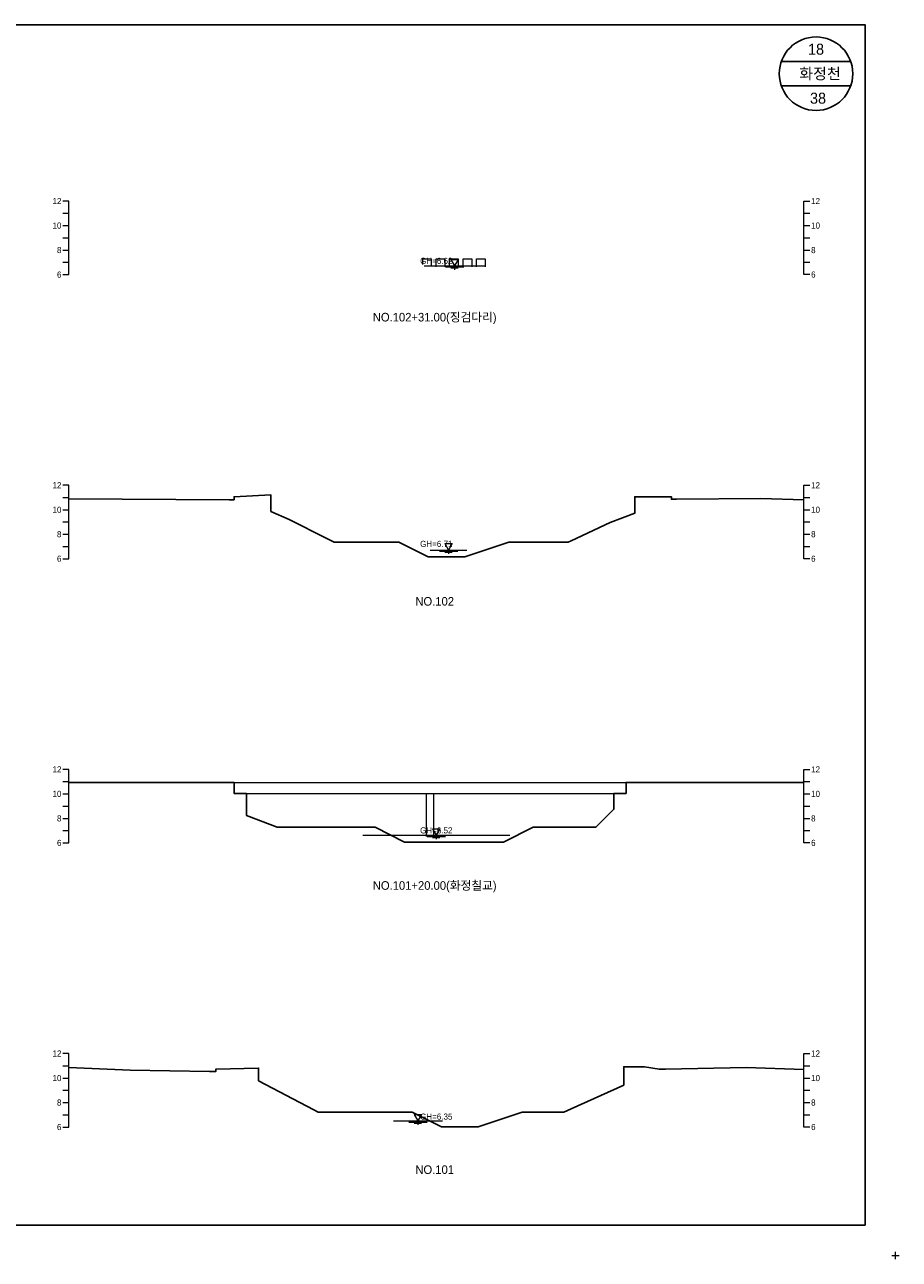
# Model space of a CAD drawing. Header units: metres. Extents: x 14522 to 15395, y -153 to 498.
# Tile 36 of 38: x 15031 to 15103, y 188 to 289. Entities that reach past the tile are written whole.
import ezdxf
from ezdxf.enums import TextEntityAlignment as Align

# ---------------------------------------------------------------- set-up
doc = ezdxf.new("R2010")
doc.units = ezdxf.units.M
for name, color, linetype in [('BOX', 5, 'CONTINUOUS'), ('DT2', 7, 'CONTINUOUS'), ('기본계획용', 33, 'CONTINUOUS')]:
    doc.layers.add(name, color=color, linetype=linetype)
for name, color, linetype, lineweight in [('DT1', 3, 'CONTINUOUS', 0), ('LT1', 4, 'CONTINUOUS', 0), ('ST1', 7, 'CONTINUOUS', 0)]:
    doc.layers.add(name, color=color, linetype=linetype, lineweight=lineweight)
doc.styles.get("Standard").update_dxf_attribs({"font": 'Gulim.ttf'})

# ---------------------------------------------------------------- blocks, each defined once
blk = doc.blocks.new('SWL')
at = {"layer": 'LT1'}
for p, q in [((-15, 0), (15, 0)), ((-3, 5.2), (3, 5.2)), ((-3, 5.2), (0, 0)), ((3, 5.2), (0, 0)), ((-7.5, -0.9), (7.5, -0.9)), ((-3, -1.8), (3, -1.8)), ((-0.4, -2.7), (0.4, -2.7))]:
    blk.add_line(p, q, dxfattribs=at)

msp = doc.modelspace()

# ---------------------------------------------------------------- linework, layer by layer
at = {"layer": 'BOX'}
for p, q in [((15098.83, 286), (15093.17, 286)), ((15098.83, 284), (15093.17, 284))]:
    msp.add_line(p, q, dxfattribs=at)
msp.add_lwpolyline([(14960, 191), (15100, 191), (15100, 289), (14960, 289)], close=True, dxfattribs=at)
msp.add_circle((15096, 285), 3, dxfattribs=at)
at = {"layer": 'DT1'}
for p, q in [((15064, 269.32), (15069, 269.32)), ((15065, 246.11), (15067, 246.11)), ((15048.5, 227.14), (15080.5, 227.14)), ((15049.5, 226.24), (15079.5, 226.24)), ((15064.2, 222.72), (15064.2, 226.24)), ((15064.8, 222.72), (15064.8, 226.24)), ((15059, 222.82), (15071, 222.82)), ((15061.5, 199.5), (15065.5, 199.5))]:
    msp.add_line(p, q, dxfattribs=at)
for points in [[(15063.89, 269.42), (15063.89, 269.87), (15064.59, 269.87), (15064.59, 269.26)], [(15064.99, 269.22), (15064.99, 269.87), (15065.69, 269.87), (15065.69, 269.22)], [(15066.09, 269.22), (15066.09, 269.87), (15066.79, 269.87), (15066.79, 269.22)], [(15067.19, 269.22), (15067.19, 269.87), (15067.89, 269.87), (15067.89, 269.22)], [(15068.29, 269.22), (15068.29, 269.87), (15068.99, 269.87), (15068.99, 269.22)]]:
    msp.add_lwpolyline(points, dxfattribs=at)
at = {"layer": 'LT1'}
for p, q in [((15102.2, 188.5), (15102.8, 188.5)), ((15102.2, 188.5), (15102.8, 188.5)), ((15102.2, 188.5), (15102.8, 188.5)), ((15102.2, 188.5), (15102.8, 188.5)), ((15102.5, 188.2), (15102.5, 188.8)), ((15102.5, 188.2), (15102.5, 188.8)), ((15102.5, 188.2), (15102.5, 188.8)), ((15102.5, 188.2), (15102.5, 188.8))]:
    msp.add_line(p, q, dxfattribs=at)
at = {"layer": 'ST1'}
for p, q in [((15035, 274.6), (15034.5, 274.6)), ((15035, 268.6), (15035, 274.6)), ((15095, 268.6), (15095, 274.6)), ((15095, 274.6), (15095.5, 274.6)), ((15034.5, 273.6), (15035, 273.6)), ((15095, 273.6), (15095.5, 273.6)), ((15034.5, 272.6), (15035, 272.6)), ((15095, 272.6), (15095.5, 272.6)), ((15034.5, 271.6), (15035, 271.6)), ((15095, 271.6), (15095.5, 271.6)), ((15034.5, 270.6), (15035, 270.6)), ((15095, 270.6), (15095.5, 270.6)), ((15034.5, 269.6), (15035, 269.6)), ((15095, 269.6), (15095.5, 269.6)), ((15034.5, 268.6), (15035, 268.6)), ((15095.5, 268.6), (15095, 268.6)), ((15035, 251.4), (15034.5, 251.4)), ((15035, 245.4), (15035, 251.4)), ((15095, 245.4), (15095, 251.4)), ((15095, 251.4), (15095.5, 251.4)), ((15034.5, 250.4), (15035, 250.4)), ((15095, 250.4), (15095.5, 250.4)), ((15034.5, 249.4), (15035, 249.4)), ((15095, 249.4), (15095.5, 249.4)), ((15034.5, 248.4), (15035, 248.4)), ((15095, 248.4), (15095.5, 248.4)), ((15034.5, 247.4), (15035, 247.4)), ((15095, 247.4), (15095.5, 247.4)), ((15034.5, 246.4), (15035, 246.4)), ((15095, 246.4), (15095.5, 246.4)), ((15034.5, 245.4), (15035, 245.4)), ((15095.5, 245.4), (15095, 245.4)), ((15035, 228.2), (15034.5, 228.2)), ((15035, 222.2), (15035, 228.2)), ((15095, 222.2), (15095, 228.2)), ((15095, 228.2), (15095.5, 228.2)), ((15034.5, 227.2), (15035, 227.2)), ((15095, 227.2), (15095.5, 227.2)), ((15034.5, 226.2), (15035, 226.2)), ((15095, 226.2), (15095.5, 226.2)), ((15034.5, 225.2), (15035, 225.2)), ((15095, 225.2), (15095.5, 225.2)), ((15034.5, 224.2), (15035, 224.2)), ((15095, 224.2), (15095.5, 224.2)), ((15034.5, 223.2), (15035, 223.2)), ((15095, 223.2), (15095.5, 223.2)), ((15034.5, 222.2), (15035, 222.2)), ((15095.5, 222.2), (15095, 222.2)), ((15035, 205), (15034.5, 205)), ((15035, 199), (15035, 205)), ((15095, 199), (15095, 205)), ((15095, 205), (15095.5, 205)), ((15034.5, 204), (15035, 204)), ((15095, 204), (15095.5, 204)), ((15034.5, 203), (15035, 203)), ((15095, 203), (15095.5, 203)), ((15034.5, 202), (15035, 202)), ((15095, 202), (15095.5, 202)), ((15034.5, 201), (15035, 201)), ((15095, 201), (15095.5, 201)), ((15034.5, 200), (15035, 200)), ((15095, 200), (15095.5, 200)), ((15034.5, 199), (15035, 199)), ((15095.5, 199), (15095, 199))]:
    msp.add_line(p, q, dxfattribs=at)
at = {"layer": '기본계획용'}
for points in [[(15035, 250.28), (15048.1, 250.21), (15048.5, 250.21), (15048.5, 250.46), (15051.5, 250.61), (15051.5, 249.26), (15053, 248.61), (15056, 247.09), (15056.66, 246.75), (15061.93, 246.75), (15064.33, 245.56), (15067.33, 245.56), (15070.93, 246.75), (15075.78, 246.75), (15076, 246.86), (15076, 246.86), (15079.2, 248.37), (15081.2, 249.11), (15081.2, 250.46), (15082, 250.46), (15084.2, 250.46), (15084.2, 250.26), (15084.6, 250.26), (15091.5, 250.31), (15095, 250.2)], [(15056.66, 246.75), (15061.93, 246.75), (15064.33, 245.56), (15067.33, 245.56), (15070.93, 246.75), (15075.78, 246.75)], [(15035, 227.14), (15048.5, 227.14), (15048.5, 226.24), (15049.5, 226.24), (15049.5, 224.44), (15052, 223.49), (15052.05, 223.47), (15060, 223.47), (15062.4, 222.27), (15070.5, 222.27), (15072.9, 223.47), (15078.03, 223.47), (15078.5, 223.94), (15079.5, 224.94), (15079.5, 226.24), (15080.5, 226.24), (15080.5, 227.14), (15082, 227.14), (15095, 227.14)], [(15052.05, 223.47), (15060, 223.47), (15062.4, 222.27), (15070.5, 222.27), (15072.9, 223.47), (15078.03, 223.47)], [(15035, 203.86), (15040, 203.65), (15046.5, 203.52), (15047, 203.52), (15047, 203.72), (15050.5, 203.81), (15050.5, 202.78), (15055, 200.4), (15055.36, 200.21), (15063.02, 200.21), (15065.42, 199.01), (15068.42, 199.01), (15072.02, 200.21), (15075.4, 200.21), (15076, 200.48), (15076, 200.48), (15080.3, 202.42), (15080.3, 203.92), (15082, 203.92), (15083.2, 203.72), (15083.7, 203.72), (15090.3, 203.86), (15095, 203.71)], [(15055.36, 200.21), (15063.02, 200.21), (15065.42, 199.01), (15068.42, 199.01), (15072.02, 200.21), (15075.4, 200.21)]]:
    msp.add_lwpolyline(points, dxfattribs=at)

# ---------------------------------------------------------------- block references
at = {"layer": 'DT1', "xscale": 0.1, "yscale": 0.1, "zscale": 0.1}
for p in [(15066.5, 269.32), (15066, 246.11), (15065, 222.82), (15063.5, 199.5)]:
    msp.add_blockref('SWL', p, dxfattribs=at)

# ---------------------------------------------------------------- texts
at = {"layer": 'DT1'}
for s, p in [('12', (15034.4, 274.6)), ('10', (15034.4, 272.6)), ('8', (15034.4, 270.6)), ('6', (15034.4, 268.6)), ('12', (15034.4, 251.4)), ('10', (15034.4, 249.4)), ('8', (15034.4, 247.4)), ('6', (15034.4, 245.4)), ('12', (15034.4, 228.2)), ('10', (15034.4, 226.2)), ('8', (15034.4, 224.2)), ('6', (15034.4, 222.2)), ('12', (15034.4, 205)), ('10', (15034.4, 203)), ('8', (15034.4, 201)), ('6', (15034.4, 199))]:
    msp.add_text(s, height=0.5, dxfattribs=at).set_placement(p, align=Align.MIDDLE_RIGHT)
for s, p in [('12', (15095.6, 274.6)), ('10', (15095.6, 272.6)), ('8', (15095.6, 270.6)), ('6', (15095.6, 268.6)), ('12', (15095.6, 251.4)), ('10', (15095.6, 249.4)), ('8', (15095.6, 247.4)), ('6', (15095.6, 245.4)), ('12', (15095.6, 228.2)), ('10', (15095.6, 226.2)), ('8', (15095.6, 224.2)), ('6', (15095.6, 222.2)), ('12', (15095.6, 205)), ('10', (15095.6, 203)), ('8', (15095.6, 201)), ('6', (15095.6, 199))]:
    msp.add_text(s, height=0.5, dxfattribs=at).set_placement(p, align=Align.MIDDLE_LEFT)
for s, p in [('GH=6.62', (15065, 269.72)), ('GH=6.62', (15065, 269.72)), ('GH=6.71', (15065, 246.61)), ('GH=6.71', (15065, 246.61)), ('GH=6.52', (15065, 223.22)), ('GH=6.52', (15065, 223.22)), ('GH=6.35', (15065, 199.85)), ('GH=6.35', (15065, 199.85))]:
    msp.add_text(s, height=0.5, dxfattribs=at).set_placement(p, align=Align.MIDDLE_CENTER)
at = {"layer": 'DT2'}
for s, height, p in [(' 18 ', 0.9, (15096, 287)), ('  화정천', 0.9, (15096, 285)), (' 38', 0.9, (15096, 283)), ('NO.102+31.00(징검다리)', 0.7, (15064.87, 265.12)), ('NO.102', 0.7, (15064.87, 241.92)), ('NO.101+20.00(화정칠교)', 0.7, (15064.87, 218.72)), ('NO.101', 0.7, (15064.87, 195.52))]:
    msp.add_text(s, height=height, dxfattribs=at).set_placement(p, align=Align.MIDDLE_CENTER)

doc.saveas('drawing.dxf')
